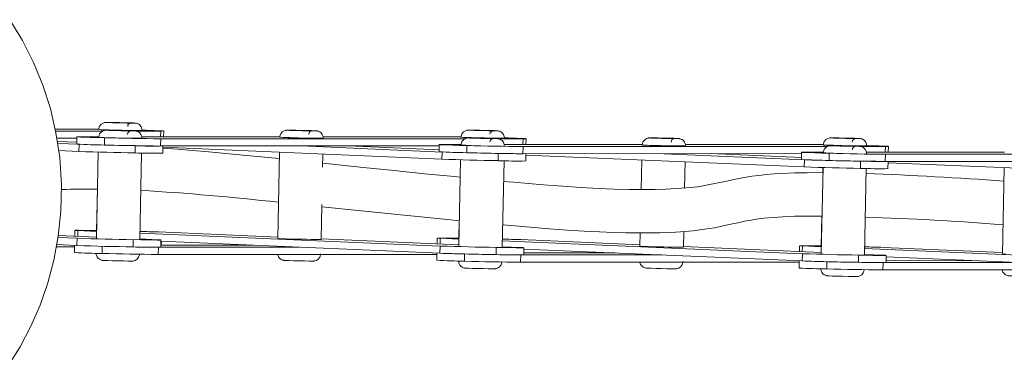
# Model space of a CAD drawing. Header units: millimetres. Extents: x -628 to -135, y -106 to 502.
# Tile 5 of 6: x -401 to -265, y 393 to 441. Entities that reach past the tile are written whole.
import ezdxf

# ---------------------------------------------------------------- set-up
doc = ezdxf.new("R2010")
doc.units = ezdxf.units.MM

msp = doc.modelspace()

# ---------------------------------------------------------------- linework, layer by layer
at = {"color": 7, "linetype": 'Continuous', "lineweight": 15}
for p, q in [((-392.72, 426), (-396.16, 426)), ((-396.09, 425.72), (-389.58, 425.72)), ((-384.95, 425.72), (-381.54, 425.72)), ((-381.15, 424.92), (-381.13, 425.73)), ((-395.92, 424.72), (-393.15, 424.72)), ((-393.16, 424.18), (-395.86, 424.29)), ((-395.82, 424.01), (-392.85, 423.89)), ((-393.16, 424.72), (-393.17, 424.18)), ((-393.14, 424.91), (-393.16, 423.91)), ((-392.85, 423.89), (-392.87, 422.89)), ((-390.13, 424.92), (-392.73, 424.92)), ((-389.32, 424.78), (-389.34, 423.78)), ((-385.08, 423.69), (-385.1, 422.69)), ((-365.06, 424.93), (-384.16, 424.92)), ((-381.55, 424.65), (-381.58, 423.65)), ((-381.58, 423.65), (-343.02, 423.65)), ((-381.55, 424.65), (-339.45, 424.65)), ((-381.28, 422.66), (-381.26, 423.65)), ((-362.1, 423.65), (-342.63, 422.82)), ((-342.6, 424.93), (-359.1, 424.93)), ((-343.03, 423.11), (-355.66, 423.65)), ((-343.03, 423.65), (-343.05, 423.11)), ((-343.02, 423.85), (-343.04, 422.85)), ((-340, 423.86), (-342.61, 423.86)), ((-340, 423.78), (-340.02, 423.78)), ((-339.2, 423.72), (-339.22, 422.72)), ((-334.82, 424.66), (-331.42, 424.66)), ((-314.94, 423.86), (-334.04, 423.86)), ((-331.03, 423.86), (-331.01, 424.67)), ((-292.48, 423.86), (-308.97, 423.86)), ((-395.67, 423.01), (-392.87, 422.89)), ((-390.19, 422.8), (-390.44, 410.85)), ((-384.44, 410.72), (-384.19, 422.68)), ((-381.26, 423.47), (-342.65, 421.82)), ((-365.12, 422.78), (-365.37, 410.86)), ((-359.16, 420.73), (-359.12, 422.52)), ((-342.63, 422.82), (-342.65, 421.82)), ((-334.86, 422.63), (-334.88, 421.63)), ((-331.43, 423.58), (-331.45, 422.58)), ((-331.44, 422.58), (-292.89, 422.59)), ((-331.43, 423.58), (-289.33, 423.59)), ((-331.06, 421.59), (-331.04, 422.58)), ((-331.04, 422.4), (-292.52, 420.75)), ((-311.97, 422.58), (-292.5, 421.75)), ((-292.91, 422.05), (-305.53, 422.59)), ((-292.91, 422.59), (-292.92, 422.05)), ((-292.89, 422.78), (-292.91, 421.78)), ((-289.88, 422.79), (-292.48, 422.79)), ((-289.88, 422.72), (-289.89, 422.72)), ((-289.07, 422.65), (-289.09, 421.65)), ((-284.7, 423.59), (-281.3, 423.59)), ((-264.81, 422.79), (-283.91, 422.79)), ((-281.3, 422.51), (-281.32, 421.51)), ((-281.3, 422.51), (-239.2, 422.52)), ((-280.91, 422.79), (-280.89, 423.6)), ((-340.06, 421.74), (-340.31, 409.79)), ((-340.07, 421.74), (-340.13, 419.33)), ((-334.32, 409.66), (-334.06, 421.61)), ((-314.99, 421.71), (-315.08, 417.62)), ((-309.08, 417.84), (-309, 421.46)), ((-292.5, 421.75), (-292.52, 420.75)), ((-284.73, 421.56), (-284.76, 420.56)), ((-281.32, 421.51), (-242.77, 421.52)), ((-280.94, 420.52), (-280.91, 421.51)), ((-280.92, 421.33), (-242.4, 419.69)), ((-289.93, 420.67), (-290.19, 408.72)), ((-289.95, 420.67), (-289.97, 419.97)), ((-284.19, 408.59), (-283.94, 420.54)), ((-264.87, 420.65), (-265.12, 408.72)), ((-390.31, 417.69), (-390.43, 411.93)), ((-359.37, 410.73), (-359.27, 415.58)), ((-340.25, 413.32), (-340.31, 410.86)), ((-290.09, 413.97), (-290.18, 409.79)), ((-393.43, 411.99), (-393.45, 411.18)), ((-393.02, 411.96), (-390.42, 411.85)), ((-390.43, 411.93), (-390.42, 411.92)), ((-384.42, 411.6), (-342.9, 409.82)), ((-365.37, 411.06), (-381.84, 411.76)), ((-315.21, 411.63), (-315.25, 409.79)), ((-309.25, 409.66), (-309.2, 411.82)), ((-395.93, 410.01), (-393.14, 409.89)), ((-395.75, 411), (-393.12, 410.89)), ((-390.44, 411.05), (-395.71, 411.28)), ((-393.12, 410.89), (-393.14, 409.89)), ((-385.36, 410.7), (-385.38, 409.7)), ((-381.94, 410.69), (-384.44, 410.8)), ((-381.55, 409.66), (-381.53, 410.66)), ((-381.54, 410.47), (-342.93, 408.82)), ((-381.47, 409.93), (-381.46, 410.47)), ((-340.31, 409.99), (-359.37, 410.8)), ((-343.31, 410.92), (-343.32, 410.12)), ((-342.9, 410.9), (-340.29, 410.79)), ((-340.31, 410.86), (-340.29, 410.86)), ((-334.3, 410.53), (-292.78, 408.76)), ((-315.24, 409.99), (-331.72, 410.7)), ((-395.99, 409.72), (-393.46, 409.72)), ((-393.46, 409.9), (-393.48, 408.92)), ((-381.87, 409.65), (-381.89, 408.65)), ((-381.89, 408.65), (-343.34, 408.66)), ((-381.87, 409.65), (-362.4, 409.65)), ((-368.83, 409.93), (-381.55, 409.93)), ((-343.34, 408.84), (-343.36, 407.85)), ((-342.9, 409.82), (-342.93, 408.82)), ((-339.52, 408.72), (-339.54, 407.72)), ((-335.14, 409.63), (-335.16, 408.63)), ((-331.73, 409.62), (-334.31, 409.73)), ((-331.34, 408.59), (-331.32, 409.59)), ((-318.71, 408.86), (-331.33, 408.86)), ((-331.32, 409.4), (-292.8, 407.76)), ((-290.18, 408.92), (-309.25, 409.74)), ((-293.18, 409.86), (-293.2, 409.05)), ((-292.78, 408.76), (-292.8, 407.76)), ((-292.77, 409.83), (-290.17, 409.72)), ((-290.18, 409.79), (-290.17, 409.79)), ((-281.6, 408.55), (-284.19, 408.67)), ((-284.17, 409.46), (-242.65, 407.69)), ((-265.12, 408.93), (-281.6, 409.63)), ((-331.75, 408.58), (-331.77, 407.58)), ((-331.77, 407.58), (-293.21, 407.59)), ((-331.75, 408.58), (-312.27, 408.59)), ((-293.21, 407.77), (-293.23, 406.78)), ((-289.39, 407.66), (-289.41, 406.66)), ((-285.01, 408.56), (-285.03, 407.56)), ((-281.62, 407.52), (-281.64, 406.52)), ((-281.62, 407.52), (-262.15, 407.52)), ((-281.21, 407.53), (-281.19, 408.53)), ((-268.58, 407.8), (-281.21, 407.79)), ((-281.19, 408.34), (-242.67, 406.69)), ((-281.64, 406.52), (-243.09, 406.53))]:
    msp.add_line(p, q, dxfattribs=at)
at = {"color": 8, "linetype": 'Continuous', "lineweight": 15}
for p, q in [((-381.54, 425.72), (-381.56, 424.92)), ((-331.42, 424.66), (-331.44, 423.86)), ((-281.3, 423.59), (-281.31, 422.79)), ((-393.02, 411.96), (-393.04, 411.16)), ((-342.9, 410.9), (-342.91, 410.1)), ((-389.64, 409.79), (-389.66, 408.79)), ((-292.77, 409.83), (-292.79, 409.03))]:
    msp.add_line(p, q, dxfattribs=at)
at = {"color": 7, "linetype": 'Continuous', "lineweight": 15, "flags": 128}
for points in [[(-402.72, 393.19), (-401.01, 395.9), (-399.51, 398.72), (-398.23, 401.66), (-397.17, 404.71), (-396.33, 407.88), (-395.72, 411.19), (-395.36, 414.64), (-395.28, 418.26), (-395.53, 422.04), (-396.04, 425.47), (-396.81, 428.82), (-397.85, 432.07), (-399.14, 435.21), (-400.67, 438.23), (-402.44, 441.11)], [(-387.02, 426.87), (-387.19, 426.88), (-387.93, 426.89), (-388.56, 426.9), (-388.99, 426.91), (-389.12, 426.9), (-389.19, 426.9), (-389.24, 426.9), (-389.32, 426.89), (-389.52, 426.82), (-389.78, 426.66), (-390, 426.39), (-390.12, 426.06), (-390.12, 425.92)], [(-388.94, 426.89), (-388.74, 426.88), (-388.18, 426.87)], [(-384.15, 425.8), (-384.15, 426.02), (-384.27, 426.32), (-384.43, 426.53), (-384.6, 426.67), (-384.77, 426.75), (-384.9, 426.79), (-384.98, 426.81), (-385.02, 426.81), (-385.06, 426.82), (-385.1, 426.82), (-385.31, 426.83), (-385.77, 426.84), (-386.44, 426.86), (-387.02, 426.87)], [(-386.12, 426.33), (-386.12, 426.34), (-386.08, 426.52), (-386.01, 426.65), (-385.92, 426.73), (-385.83, 426.78), (-385.75, 426.81), (-385.7, 426.82), (-385.68, 426.82), (-385.67, 426.83), (-385.66, 426.83), (-385.66, 426.83), (-385.68, 426.83), (-385.72, 426.83)], [(-390.13, 425.92), (-390.06, 425.92), (-389.66, 425.9)], [(-387.03, 425.8), (-387.21, 425.8), (-387.95, 425.82), (-388.57, 425.83), (-389, 425.83), (-389.13, 425.83), (-389.2, 425.83), (-389.25, 425.82), (-389.33, 425.81), (-389.53, 425.75), (-389.79, 425.58), (-390.01, 425.32), (-390.13, 424.98), (-390.13, 424.85)], [(-388.95, 425.82), (-388.75, 425.81), (-388.19, 425.79)], [(-384.16, 424.72), (-384.16, 424.94), (-384.28, 425.25), (-384.44, 425.45), (-384.61, 425.59), (-384.78, 425.67), (-384.92, 425.72), (-384.99, 425.73), (-385.03, 425.74), (-385.07, 425.74), (-385.11, 425.74), (-385.32, 425.75), (-385.78, 425.77), (-386.45, 425.79), (-387.03, 425.8)], [(-386.13, 425.26), (-386.13, 425.26), (-386.09, 425.45), (-386.02, 425.57), (-385.93, 425.66), (-385.84, 425.71), (-385.76, 425.73), (-385.71, 425.75), (-385.69, 425.75), (-385.68, 425.75), (-385.67, 425.75), (-385.67, 425.75), (-385.7, 425.75), (-385.73, 425.75)], [(-381.54, 425.72), (-381.17, 425.73), (-381.2, 425.74), (-381.64, 425.76), (-382.45, 425.79), (-383.58, 425.82), (-384.09, 425.84)], [(-361.96, 425.8), (-362.14, 425.81), (-362.88, 425.82), (-363.5, 425.83), (-363.93, 425.83), (-364.06, 425.83), (-364.13, 425.83), (-364.18, 425.83), (-364.26, 425.81), (-364.47, 425.75), (-364.73, 425.59), (-364.95, 425.32), (-365.06, 424.99), (-365.06, 424.85)], [(-363.88, 425.82), (-363.69, 425.81), (-363.12, 425.8)], [(-359.09, 424.73), (-359.1, 424.95), (-359.21, 425.25), (-359.37, 425.46), (-359.55, 425.6), (-359.71, 425.68), (-359.85, 425.72), (-359.93, 425.74), (-359.97, 425.74), (-360, 425.74), (-360.05, 425.75), (-360.25, 425.76), (-360.71, 425.77), (-361.38, 425.79), (-361.96, 425.8)], [(-361.06, 425.26), (-361.06, 425.27), (-361.03, 425.45), (-360.95, 425.58), (-360.86, 425.66), (-360.77, 425.71), (-360.7, 425.74), (-360.65, 425.75), (-360.62, 425.75), (-360.61, 425.75), (-360.6, 425.75), (-360.6, 425.75), (-360.63, 425.75), (-360.67, 425.75)], [(-336.9, 425.81), (-337.07, 425.81), (-337.81, 425.83), (-338.44, 425.84), (-338.86, 425.84), (-339, 425.84), (-339.06, 425.84), (-339.11, 425.83), (-339.19, 425.82), (-339.4, 425.76), (-339.66, 425.59), (-339.88, 425.33), (-340, 424.99), (-339.99, 424.86)], [(-338.82, 425.83), (-338.62, 425.82), (-338.05, 425.8)], [(-334.03, 424.73), (-334.03, 424.95), (-334.15, 425.25), (-334.31, 425.46), (-334.48, 425.6), (-334.65, 425.68), (-334.78, 425.72), (-334.86, 425.74), (-334.9, 425.75), (-334.93, 425.75), (-334.98, 425.75), (-335.18, 425.76), (-335.64, 425.78), (-336.32, 425.79), (-336.9, 425.81)], [(-336, 425.27), (-336, 425.27), (-335.96, 425.46), (-335.88, 425.58), (-335.79, 425.66), (-335.71, 425.72), (-335.63, 425.74), (-335.58, 425.75), (-335.56, 425.76), (-335.54, 425.76), (-335.53, 425.76), (-335.53, 425.76), (-335.56, 425.76), (-335.6, 425.76)], [(-392.73, 424.92), (-393.05, 424.92), (-393.14, 424.91), (-393, 424.9), (-392.64, 424.88), (-392.06, 424.86), (-391.29, 424.84), (-390.37, 424.81), (-389.32, 424.78)], [(-390.14, 424.85), (-390.14, 424.85), (-389.99, 424.84), (-389.49, 424.82), (-388.71, 424.8), (-387.75, 424.77), (-386.7, 424.75), (-385.72, 424.73), (-384.9, 424.72), (-384.35, 424.72), (-384.14, 424.72), (-384.14, 424.72)], [(-365.06, 424.85), (-365, 424.85), (-364.6, 424.83)], [(-342.61, 423.86), (-342.92, 423.85), (-343.01, 423.84), (-342.87, 423.83), (-342.51, 423.81), (-341.93, 423.79), (-341.17, 423.77), (-340.25, 423.74), (-339.2, 423.72)], [(-340.01, 424.86), (-339.94, 424.85), (-339.53, 424.83)], [(-336.9, 424.73), (-337.08, 424.74), (-337.82, 424.75), (-338.44, 424.76), (-338.87, 424.76), (-339.01, 424.76), (-339.07, 424.76), (-339.12, 424.76), (-339.2, 424.74), (-339.41, 424.68), (-339.67, 424.52), (-339.89, 424.25), (-340, 423.92), (-340, 423.78)], [(-338.83, 424.75), (-338.63, 424.74), (-338.06, 424.73)], [(-334.03, 423.66), (-334.04, 423.88), (-334.15, 424.18), (-334.31, 424.39), (-334.49, 424.52), (-334.65, 424.61), (-334.79, 424.65), (-334.87, 424.66), (-334.91, 424.67), (-334.94, 424.67), (-334.99, 424.68), (-335.19, 424.69), (-335.65, 424.7), (-336.32, 424.72), (-336.9, 424.73)], [(-336.01, 424.19), (-336.01, 424.2), (-335.97, 424.38), (-335.89, 424.51), (-335.8, 424.59), (-335.71, 424.64), (-335.64, 424.67), (-335.59, 424.68), (-335.56, 424.68), (-335.55, 424.68), (-335.54, 424.68), (-335.54, 424.68), (-335.57, 424.68), (-335.61, 424.68)], [(-331.42, 424.66), (-331.05, 424.66), (-331.08, 424.67), (-331.52, 424.7), (-332.33, 424.73), (-333.46, 424.76), (-333.96, 424.77)], [(-314.95, 423.79), (-314.88, 423.78), (-314.48, 423.76)], [(-311.84, 424.74), (-312.01, 424.74), (-312.75, 424.76), (-313.38, 424.76), (-313.8, 424.77), (-313.94, 424.77), (-314.01, 424.76), (-314.06, 424.76), (-314.13, 424.75), (-314.34, 424.68), (-314.6, 424.52), (-314.82, 424.26), (-314.94, 423.92), (-314.94, 423.79)], [(-313.76, 424.75), (-313.56, 424.75), (-313, 424.73)], [(-308.97, 423.66), (-308.97, 423.88), (-309.09, 424.18), (-309.25, 424.39), (-309.42, 424.53), (-309.59, 424.61), (-309.72, 424.65), (-309.8, 424.67), (-309.84, 424.67), (-309.88, 424.68), (-309.92, 424.68), (-310.13, 424.69), (-310.58, 424.71), (-311.26, 424.72), (-311.84, 424.74)], [(-310.94, 424.2), (-310.94, 424.2), (-310.9, 424.39), (-310.83, 424.51), (-310.74, 424.59), (-310.65, 424.65), (-310.57, 424.67), (-310.52, 424.68), (-310.5, 424.69), (-310.49, 424.69), (-310.48, 424.69), (-310.48, 424.69), (-310.5, 424.69), (-310.54, 424.69)], [(-286.78, 423.67), (-286.95, 423.67), (-287.69, 423.68), (-288.32, 423.69), (-288.74, 423.7), (-288.88, 423.7), (-288.95, 423.69), (-289, 423.69), (-289.08, 423.68), (-289.28, 423.61), (-289.54, 423.45), (-289.76, 423.19), (-289.88, 422.85), (-289.88, 422.71)], [(-286.77, 424.74), (-286.95, 424.75), (-287.69, 424.76), (-288.31, 424.77), (-288.74, 424.77), (-288.88, 424.77), (-288.94, 424.77), (-288.99, 424.76), (-289.07, 424.75), (-289.28, 424.69), (-289.54, 424.53), (-289.76, 424.26), (-289.87, 423.93), (-289.87, 423.79)], [(-289.87, 423.79), (-289.81, 423.78), (-289.41, 423.77)], [(-288.7, 424.76), (-288.5, 424.75), (-287.93, 424.74)], [(-288.7, 423.68), (-288.5, 423.68), (-287.94, 423.66)], [(-283.91, 422.59), (-283.91, 422.81), (-284.03, 423.11), (-284.19, 423.32), (-284.36, 423.46), (-284.53, 423.54), (-284.66, 423.58), (-284.74, 423.6), (-284.78, 423.6), (-284.82, 423.61), (-284.86, 423.61), (-285.07, 423.62), (-285.53, 423.64), (-286.2, 423.65), (-286.78, 423.67)], [(-283.9, 423.67), (-283.91, 423.89), (-284.02, 424.19), (-284.18, 424.4), (-284.36, 424.53), (-284.52, 424.62), (-284.66, 424.66), (-284.74, 424.67), (-284.78, 424.68), (-284.81, 424.68), (-284.86, 424.69), (-285.06, 424.7), (-285.52, 424.71), (-286.19, 424.73), (-286.77, 424.74)], [(-285.88, 424.2), (-285.88, 424.21), (-285.84, 424.39), (-285.76, 424.51), (-285.67, 424.6), (-285.58, 424.65), (-285.51, 424.68), (-285.46, 424.69), (-285.43, 424.69), (-285.42, 424.69), (-285.41, 424.69), (-285.41, 424.69), (-285.44, 424.69), (-285.48, 424.69)], [(-281.3, 423.59), (-280.92, 423.59), (-280.96, 423.61), (-281.39, 423.63), (-282.2, 423.66), (-283.33, 423.69), (-283.84, 423.71)], [(-365.14, 421.89), (-365.67, 421.95), (-369.19, 422.3), (-372.54, 422.62), (-374.91, 422.84), (-377.15, 423.04), (-379.25, 423.21), (-381.21, 423.35), (-381.26, 423.35)], [(-292.48, 422.79), (-292.8, 422.79), (-292.89, 422.78), (-292.75, 422.77), (-292.38, 422.75), (-291.81, 422.73), (-291.04, 422.7), (-290.12, 422.68), (-289.07, 422.65)], [(-285.88, 423.13), (-285.88, 423.13), (-285.84, 423.31), (-285.77, 423.44), (-285.68, 423.52), (-285.59, 423.57), (-285.51, 423.6), (-285.46, 423.61), (-285.44, 423.62), (-285.43, 423.62), (-285.42, 423.62), (-285.42, 423.62), (-285.44, 423.62), (-285.48, 423.62)], [(-340.13, 419.33), (-340.92, 419.41), (-345.04, 419.82), (-349.26, 420.25), (-353.53, 420.69), (-357.8, 421.14), (-359.15, 421.28)], [(-289.97, 419.97), (-292.13, 419.96), (-293.88, 419.93), (-295.55, 419.86), (-296.7, 419.79), (-297.76, 419.7), (-298.79, 419.59), (-299.79, 419.46), (-301.05, 419.26), (-302.27, 419.02), (-303.45, 418.76), (-304.68, 418.49), (-305.85, 418.26), (-306.99, 418.07), (-308.12, 417.93), (-309.53, 417.8), (-311.67, 417.68), (-313.13, 417.64), (-314.86, 417.62), (-316.76, 417.64), (-318.81, 417.69), (-319.88, 417.73), (-321, 417.78), (-323.37, 417.91), (-325.92, 418.08), (-328.59, 418.28), (-332.73, 418.63), (-334.14, 418.76)], [(-359.28, 415.26), (-353.77, 414.69), (-347.86, 414.08), (-341.9, 413.48), (-340.25, 413.32)], [(-334.26, 412.75), (-334.13, 412.74), (-330.44, 412.41), (-327.81, 412.2), (-325.32, 412.02), (-322.99, 411.88), (-320.87, 411.77), (-318.95, 411.69), (-317.21, 411.65), (-315.64, 411.63), (-314.22, 411.63), (-312.52, 411.65), (-311.01, 411.7), (-309.66, 411.78), (-307.87, 411.93), (-306.31, 412.13), (-304.95, 412.35), (-303.73, 412.6), (-302.67, 412.83), (-301.7, 413.05), (-300.78, 413.24), (-299.87, 413.4), (-299.11, 413.52), (-298.1, 413.65), (-296.76, 413.77), (-295.47, 413.86), (-293.86, 413.93), (-291.85, 413.97), (-290.09, 413.97)], [(-390.39, 411.97), (-390.98, 411.98), (-392.11, 411.99), (-392.92, 412), (-393.36, 412), (-393.39, 411.98), (-393.02, 411.96)], [(-385.36, 410.7), (-384.31, 410.68), (-383.38, 410.67), (-382.62, 410.66), (-382.04, 410.65), (-381.67, 410.65), (-381.53, 410.66), (-381.62, 410.67), (-381.94, 410.69)], [(-365.37, 410.86), (-365.3, 410.85), (-364.9, 410.83)], [(-340.31, 410.9), (-340.86, 410.91), (-341.99, 410.93), (-342.8, 410.93), (-343.24, 410.93), (-343.27, 410.92), (-342.9, 410.9)], [(-390.47, 408.85), (-390.46, 408.64), (-390.35, 408.34), (-390.19, 408.13), (-390.02, 407.99), (-389.85, 407.9), (-389.71, 407.86), (-389.63, 407.84), (-389.59, 407.84), (-389.56, 407.83), (-389.51, 407.83), (-389.33, 407.82), (-388.88, 407.81), (-388.21, 407.79), (-388.09, 407.79)], [(-388.09, 407.79), (-387.46, 407.77), (-386.72, 407.76), (-386.08, 407.75), (-385.65, 407.74), (-385.51, 407.74), (-385.42, 407.75), (-385.37, 407.75), (-385.29, 407.76), (-385.08, 407.83), (-384.83, 407.99), (-384.61, 408.26), (-384.49, 408.6), (-384.5, 408.73)], [(-365.4, 408.65), (-365.4, 408.65), (-365.28, 408.34), (-365.12, 408.13), (-364.95, 407.99), (-364.78, 407.91), (-364.65, 407.86), (-364.57, 407.85), (-364.53, 407.84), (-364.49, 407.84), (-364.45, 407.83), (-364.26, 407.83), (-363.81, 407.81), (-363.15, 407.79), (-363.02, 407.79)], [(-363.02, 407.79), (-362.39, 407.78), (-361.65, 407.76), (-361.02, 407.75), (-360.58, 407.75), (-360.44, 407.75), (-360.35, 407.75), (-360.31, 407.76), (-360.23, 407.77), (-360.01, 407.83), (-359.76, 408), (-359.54, 408.27), (-359.43, 408.6), (-359.43, 408.73)], [(-335.14, 409.63), (-334.09, 409.61), (-333.16, 409.6), (-332.4, 409.59), (-331.82, 409.58), (-331.46, 409.59), (-331.32, 409.59), (-331.41, 409.6), (-331.73, 409.62)], [(-315.25, 409.79), (-315.18, 409.78), (-314.77, 409.77)], [(-290.18, 409.84), (-290.74, 409.85), (-291.87, 409.86), (-292.68, 409.87), (-293.11, 409.86), (-293.15, 409.85), (-292.77, 409.83)], [(-265.12, 408.72), (-265.05, 408.72), (-264.65, 408.7)], [(-340.35, 407.79), (-340.31, 407.45), (-340.17, 407.18), (-340, 407), (-339.83, 406.88), (-339.67, 406.81), (-339.55, 406.78), (-339.49, 406.77), (-339.46, 406.77), (-339.42, 406.77), (-339.36, 406.76), (-338.96, 406.75), (-338.41, 406.73), (-337.96, 406.72)], [(-337.96, 406.72), (-337.69, 406.71), (-336.93, 406.7), (-336.23, 406.68), (-335.7, 406.68), (-335.38, 406.68), (-335.3, 406.68), (-335.25, 406.69), (-335.17, 406.7), (-334.95, 406.77), (-334.7, 406.93), (-334.46, 407.24), (-334.36, 407.59), (-334.37, 407.66)], [(-315.27, 407.59), (-315.27, 407.58), (-315.16, 407.27), (-315, 407.06), (-314.82, 406.92), (-314.66, 406.84), (-314.52, 406.8), (-314.44, 406.78), (-314.4, 406.77), (-314.37, 406.77), (-314.32, 406.77), (-314.14, 406.76), (-313.69, 406.74), (-313.02, 406.73), (-312.9, 406.72)], [(-312.9, 406.72), (-312.27, 406.71), (-311.52, 406.69), (-310.89, 406.68), (-310.45, 406.68), (-310.31, 406.68), (-310.23, 406.69), (-310.18, 406.69), (-310.1, 406.7), (-309.89, 406.77), (-309.64, 406.93), (-309.42, 407.2), (-309.3, 407.53), (-309.31, 407.67)], [(-285.01, 408.56), (-283.96, 408.54), (-283.04, 408.53), (-282.27, 408.52), (-281.7, 408.52), (-281.33, 408.52), (-281.19, 408.53), (-281.28, 408.54), (-281.6, 408.55)], [(-290.22, 406.72), (-290.21, 406.51), (-290.1, 406.2), (-289.94, 405.99), (-289.77, 405.85), (-289.6, 405.77), (-289.46, 405.73), (-289.38, 405.71), (-289.34, 405.7), (-289.31, 405.7), (-289.26, 405.7), (-289.08, 405.69), (-288.63, 405.67), (-287.96, 405.66), (-287.84, 405.65)], [(-287.84, 405.65), (-287.21, 405.64), (-286.47, 405.62), (-285.83, 405.61), (-285.4, 405.61), (-285.26, 405.61), (-285.17, 405.61), (-285.12, 405.62), (-285.04, 405.63), (-284.83, 405.7), (-284.58, 405.86), (-284.36, 406.13), (-284.24, 406.46), (-284.25, 406.59)], [(-265.15, 406.52), (-265.15, 406.51), (-265.04, 406.21), (-264.88, 406), (-264.7, 405.86), (-264.53, 405.77), (-264.4, 405.73), (-264.32, 405.71), (-264.28, 405.71), (-264.24, 405.7), (-264.2, 405.7), (-264.01, 405.69), (-263.57, 405.68), (-262.9, 405.66), (-262.78, 405.66)]]:
    msp.add_lwpolyline(points, dxfattribs=at)
at = {"color": 8, "linetype": 'Continuous', "lineweight": 15, "flags": 128}
for points in [[(-385.18, 426.81), (-385.14, 426.81), (-385.16, 426.82), (-385.48, 426.83), (-386.05, 426.85), (-386.77, 426.87), (-387.55, 426.89), (-388.27, 426.9), (-388.8, 426.9), (-389.08, 426.9), (-389.06, 426.9), (-388.94, 426.89)], [(-387.91, 426.87), (-388.33, 426.88), (-388.57, 426.89), (-388.59, 426.89), (-388.38, 426.89), (-387.98, 426.89), (-387.44, 426.88), (-386.86, 426.87), (-386.31, 426.85), (-385.89, 426.84), (-385.65, 426.83), (-385.63, 426.83), (-385.7, 426.83)], [(-385.19, 425.74), (-385.15, 425.74), (-385.17, 425.75), (-385.49, 425.76), (-386.06, 425.78), (-386.78, 425.79), (-387.56, 425.81), (-388.28, 425.82), (-388.81, 425.83), (-389.09, 425.83), (-389.07, 425.82), (-388.95, 425.82)], [(-387.92, 425.79), (-388.34, 425.8), (-388.58, 425.81), (-388.6, 425.82), (-388.39, 425.82), (-387.99, 425.81), (-387.45, 425.8), (-386.87, 425.79), (-386.32, 425.78), (-385.9, 425.77), (-385.66, 425.76), (-385.64, 425.75), (-385.71, 425.75)], [(-360.12, 425.74), (-360.08, 425.74), (-360.1, 425.75), (-360.42, 425.76), (-360.99, 425.78), (-361.72, 425.8), (-362.5, 425.81), (-363.21, 425.83), (-363.75, 425.83), (-364.02, 425.83), (-364, 425.83), (-363.88, 425.82)], [(-362.85, 425.79), (-363.28, 425.81), (-363.52, 425.82), (-363.53, 425.82), (-363.32, 425.82), (-362.92, 425.82), (-362.39, 425.81), (-361.8, 425.8), (-361.25, 425.78), (-360.83, 425.77), (-360.59, 425.76), (-360.58, 425.75), (-360.65, 425.75)], [(-335.06, 425.75), (-335.02, 425.75), (-335.04, 425.76), (-335.36, 425.77), (-335.92, 425.78), (-336.65, 425.8), (-337.43, 425.82), (-338.14, 425.83), (-338.68, 425.84), (-338.96, 425.84), (-338.94, 425.83), (-338.82, 425.83)], [(-337.79, 425.8), (-338.21, 425.81), (-338.45, 425.82), (-338.47, 425.83), (-338.26, 425.83), (-337.85, 425.82), (-337.32, 425.81), (-336.74, 425.8), (-336.19, 425.79), (-335.76, 425.77), (-335.53, 425.76), (-335.51, 425.76), (-335.58, 425.76)], [(-335.07, 424.67), (-335.02, 424.67), (-335.05, 424.68), (-335.36, 424.69), (-335.93, 424.71), (-336.66, 424.73), (-337.44, 424.74), (-338.15, 424.76), (-338.69, 424.76), (-338.97, 424.76), (-338.95, 424.76), (-338.83, 424.75)], [(-337.79, 424.72), (-338.22, 424.74), (-338.46, 424.75), (-338.47, 424.75), (-338.26, 424.75), (-337.86, 424.75), (-337.33, 424.74), (-336.74, 424.72), (-336.2, 424.71), (-335.77, 424.7), (-335.53, 424.69), (-335.52, 424.68), (-335.59, 424.68)], [(-310, 424.68), (-309.96, 424.68), (-309.98, 424.68), (-310.3, 424.7), (-310.86, 424.71), (-311.59, 424.73), (-312.37, 424.75), (-313.09, 424.76), (-313.62, 424.77), (-313.9, 424.77), (-313.88, 424.76), (-313.76, 424.75)], [(-312.73, 424.73), (-313.15, 424.74), (-313.39, 424.75), (-313.41, 424.76), (-313.2, 424.76), (-312.8, 424.75), (-312.26, 424.74), (-311.68, 424.73), (-311.13, 424.72), (-310.71, 424.7), (-310.47, 424.69), (-310.45, 424.69), (-310.52, 424.69)], [(-284.93, 424.68), (-284.89, 424.68), (-284.92, 424.69), (-285.23, 424.7), (-285.8, 424.72), (-286.53, 424.74), (-287.31, 424.75), (-288.02, 424.76), (-288.56, 424.77), (-288.84, 424.77), (-288.81, 424.76), (-288.7, 424.76)], [(-284.94, 423.61), (-284.9, 423.61), (-284.92, 423.61), (-285.24, 423.63), (-285.81, 423.64), (-286.53, 423.66), (-287.31, 423.68), (-288.03, 423.69), (-288.56, 423.7), (-288.84, 423.7), (-288.82, 423.69), (-288.7, 423.68)], [(-287.67, 423.66), (-288.09, 423.67), (-288.33, 423.68), (-288.35, 423.68), (-288.14, 423.68), (-287.74, 423.68), (-287.2, 423.67), (-286.62, 423.66), (-286.07, 423.64), (-285.65, 423.63), (-285.41, 423.62), (-285.39, 423.62), (-285.46, 423.62)], [(-287.66, 424.73), (-288.09, 424.75), (-288.33, 424.76), (-288.34, 424.76), (-288.13, 424.76), (-287.73, 424.76), (-287.2, 424.75), (-286.61, 424.73), (-286.07, 424.72), (-285.64, 424.71), (-285.4, 424.7), (-285.39, 424.69), (-285.46, 424.69)]]:
    msp.add_lwpolyline(points, dxfattribs=at)
at = {"color": 7, "linetype": 'Continuous', "lineweight": 15}
for centre, radius, start, end in [((-387.51, 448.68), 21.81, 267.2257, 268.9548), ((-384.34, 556.74), 129.93, 268.308, 269.6291), ((-384.74, 538.74), 111.92, 268.3798, 269.5097), ((-393.7, 228.86), 197.13, 88.9693, 89.7149), ((-388.37, 454.97), 29.1, 266.533, 269.2947), ((-383.86, 587.07), 161.28, 267.9404, 269.9032), ((-384.66, 532.14), 106.35, 267.8072, 270.2845), ((-387.52, 447.6), 21.81, 267.2257, 268.9548), ((-384.35, 555.67), 129.93, 268.308, 269.6291), ((-384.76, 537.67), 111.92, 268.3798, 269.5097), ((-362.45, 447.61), 21.81, 267.2257, 268.9548), ((-359.28, 555.67), 129.93, 268.308, 269.6291), ((-359.69, 537.67), 111.92, 268.3798, 269.5097), ((-337.39, 447.61), 21.81, 267.2257, 268.9548), ((-334.22, 555.68), 129.93, 268.308, 269.6291), ((-334.62, 537.68), 111.92, 268.3798, 269.5097), ((-387.93, 523.02), 99.25, 266.9771, 269.1832), ((-377.92, 866.11), 442.47, 268.0674, 269.0729), ((-388.38, 453.89), 29.1, 266.533, 269.2947), ((-377.66, 866.91), 443.28, 268.4895, 269.4937), ((-377.64, 867.91), 443.28, 268.4895, 269.4937), ((-382.57, 489.43), 65.79, 267.8142, 271.1485), ((-363.31, 453.9), 29.1, 266.533, 269.2947), ((-358.8, 586), 161.28, 267.9404, 269.9032), ((-359.6, 531.07), 106.35, 267.8072, 270.2845), ((-343.58, 227.79), 197.14, 88.9693, 89.7148), ((-338.26, 452.83), 29.1, 266.533, 269.2947), ((-338.25, 453.9), 29.1, 266.533, 269.2947), ((-333.74, 586.01), 161.28, 267.9404, 269.9032), ((-327.51, 866.83), 443.27, 268.4895, 269.4938), ((-334.54, 531.08), 106.35, 267.8072, 270.2845), ((-337.39, 446.53), 21.81, 267.2257, 268.9548), ((-334.22, 554.6), 129.93, 268.308, 269.6291), ((-334.63, 536.6), 111.92, 268.3798, 269.5097), ((-313.19, 452.83), 29.1, 266.533, 269.2947), ((-308.68, 584.94), 161.28, 267.9404, 269.9032), ((-309.48, 530), 106.35, 267.8072, 270.2845), ((-312.33, 446.54), 21.81, 267.2257, 268.9548), ((-309.16, 554.6), 129.93, 268.308, 269.6291), ((-309.56, 536.6), 111.92, 268.3798, 269.5097), ((-293.49, 223.16), 200.71, 88.9516, 89.7116), ((-288.13, 452.84), 29.1, 266.533, 269.2947), ((-283.61, 584.94), 161.28, 267.9404, 269.9032), ((-284.42, 530.01), 106.35, 267.8072, 270.2845), ((-287.26, 446.54), 21.81, 267.2257, 268.9548), ((-287.27, 445.47), 21.81, 267.2257, 268.9548), ((-284.1, 553.53), 129.93, 268.308, 269.6291), ((-284.09, 554.61), 129.93, 268.308, 269.6291), ((-284.5, 535.53), 111.92, 268.3798, 269.5097), ((-284.5, 536.61), 111.92, 268.3798, 269.5097), ((-377.95, 865.11), 442.47, 268.0674, 269.0729), ((-382.6, 488.43), 65.79, 267.8142, 271.1485), ((-337.8, 521.96), 99.25, 266.9772, 269.1832), ((-327.69, 865.99), 443.42, 268.0689, 269.073), ((-327.53, 865.83), 443.27, 268.4895, 269.4938), ((-330.51, 627.54), 204.96, 268.7839, 269.7372), ((-288.13, 451.76), 29.1, 266.533, 269.2947), ((-277.39, 865.75), 443.26, 268.4895, 269.4938), ((-327.71, 864.99), 443.42, 268.0689, 269.073), ((-332.38, 487.02), 65.45, 267.8101, 271.1548), ((-287.68, 520.9), 99.26, 266.9772, 269.1832), ((-277.56, 864.93), 443.43, 268.069, 269.073), ((-277.41, 864.75), 443.26, 268.4895, 269.4938), ((-280.38, 626.46), 204.94, 268.7839, 269.7372), ((-277.58, 863.93), 443.43, 268.069, 269.073), ((-282.25, 485.95), 65.44, 267.8101, 271.1549), ((-300.21, -51.97), 472.08, 85.712, 88.0288), ((-391.52, 275.65), 142.04, 89.5097, 91.523), ((-408.14, 31.56), 386.7, 83.6348, 86.4672), ((-299.27, -36.02), 450.1, 85.6383, 88.0681), ((-389.28, 213.72), 198.18, 87.8488, 88.5976), ((-378.2, 853.11), 442.47, 268.0674, 269.0729), ((-359.1, 572.01), 161.28, 267.9404, 269.9032), ((-339.16, 212.65), 198.19, 87.8489, 88.5976), ((-388.25, 508.02), 99.25, 266.9771, 269.1832), ((-378.22, 852.11), 442.47, 268.0674, 269.0729), ((-377.98, 851.92), 443.28, 268.4895, 269.4937), ((-380.21, 678.24), 268.6, 268.7533, 269.646), ((-382.87, 475.44), 65.79, 267.8142, 271.1485), ((-327.98, 851.99), 443.42, 268.0689, 269.073), ((-334.65, 630.31), 221.64, 267.8613, 268.743), ((-327.96, 852.99), 443.42, 268.0689, 269.073), ((-327.83, 851.84), 443.27, 268.4895, 269.4938), ((-308.98, 570.94), 161.28, 267.9404, 269.9032), ((-277.84, 851.94), 443.43, 268.069, 269.073), ((-289.03, 211.57), 198.2, 87.8489, 88.5976), ((-338.12, 506.96), 99.25, 266.9772, 269.1832), ((-327.85, 850.84), 443.27, 268.4895, 269.4938), ((-332.66, 474.03), 65.45, 267.8101, 271.1548), ((-277.86, 850.94), 443.43, 268.069, 269.073), ((-284.53, 629.26), 221.66, 267.8613, 268.743), ((-277.71, 850.76), 443.26, 268.4895, 269.4938), ((-282.53, 472.96), 65.44, 267.8101, 271.1549), ((-288, 505.9), 99.26, 266.9772, 269.1832), ((-277.73, 849.76), 443.26, 268.4895, 269.4938)]:
    msp.add_arc(centre, radius, start, end, dxfattribs=at)

doc.saveas('drawing.dxf')
